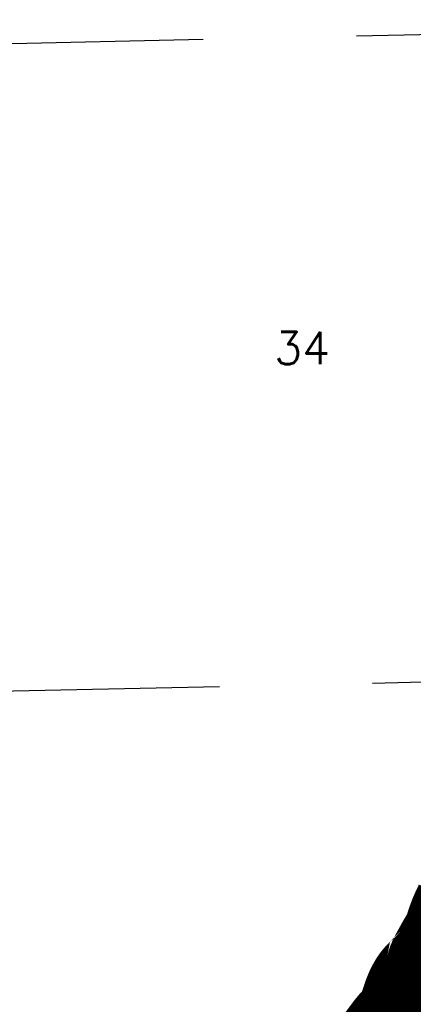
# Model space of a CAD drawing. Header units: feet. Extents: x 18803 to 104580, y -6601 to 116448.
# Tile 48 of 102: x 35959 to 39170, y 81200 to 89228. Entities that reach past the tile are written whole.
import ezdxf

# ---------------------------------------------------------------- set-up
doc = ezdxf.new("R2010")
doc.units = ezdxf.units.FT
doc.header["$LTSCALE"] = 100
doc.header["$MEASUREMENT"] = 0
doc.linetypes.add('DASHED', pattern=[0.75, 0.5, -0.25])
for name, color, linetype in [('ELPC BOLD TITLE SHEET', 3, 'Continuous'), ('ELRGOV-SECTION', 253, 'DASHED'), ('ET-SEC NUMBS', 253, 'Continuous')]:
    doc.layers.add(name, color=color, linetype=linetype)
doc.styles.add('L2640', font='simplex.shx', dxfattribs={"height": 264})

msp = doc.modelspace()

# ---------------------------------------------------------------- linework, layer by layer
at = {"layer": 'ELPC BOLD TITLE SHEET', "const_width": 1000}
msp.add_lwpolyline([(38914.84560396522, 80688.54476230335), (38930.01744484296, 80709.70723910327), (38944.12142093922, 80729.73271535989), (38944.20481676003, 80729.85160118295), (38945.30570405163, 80731.42725111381), (38945.32013922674, 80731.44795551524), (38945.3345057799, 80731.46853283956), (38960.34592228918, 80753.0145692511), (38960.35492174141, 80753.02748065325), (38968.21590264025, 80764.30060120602), (38968.2183862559, 80764.3041633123), (38975.05832463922, 80774.1153914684), (38975.12117267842, 80774.20527021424), (38988.63456250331, 80793.47274105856), (38988.7984596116, 80793.70825628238), (38990.27367470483, 80795.84465864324), (38990.29055679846, 80795.86916770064), (38990.30745522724, 80795.89366072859), (39005.72673793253, 80818.29731182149), (39005.73527180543, 80818.30969618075), (39005.74381125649, 80818.32209862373), (39006.82387849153, 80819.88877476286), (39006.83947471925, 80819.9114489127), (39006.85507754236, 80819.93409929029), (39019.52013652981, 80838.36050885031), (39019.52912478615, 80838.37356937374), (39019.53810470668, 80838.3866287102), (39023.0634692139, 80843.50704446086), (39023.1282867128, 80843.6009065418), (39029.05527158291, 80852.15803241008), (39029.05675769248, 80852.1601775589), (39029.05820874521, 80852.16227236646), (39036.7382174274, 80863.24734852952), (39039.33801087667, 80866.84836793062), (39039.58075133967, 80867.18107109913), (39046.02918014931, 80875.92711079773), (39055.33396128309, 80888.29403853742), (39060.81031321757, 80895.63295438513), (39071.48741108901, 80909.79391097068), (39071.57136523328, 80909.90485958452), (39079.0285783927, 80919.72455524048), (39087.70971181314, 80930.50866581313), (39087.97741710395, 80930.83753347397), (39099.33880947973, 80944.64014236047), (39099.45865209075, 80944.78648034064), (39102.68821544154, 80948.75024965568), (39104.60671720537, 80950.92724008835), (39117.5745284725, 80964.54359455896), (39117.60574500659, 80964.57633486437), (39122.13867737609, 80969.32510684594), (39123.08492640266, 80970.35129108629), (39130.9969982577, 80979.23374520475), (39131.09057156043, 80979.33844845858), (39144.5808737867, 80994.38359177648), (39147.56379398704, 80997.94976280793), (39148.54433215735, 80999.16229966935), (39158.72116269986, 81012.18140006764), (39171.75453376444, 81030.67902762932), (39172.06204105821, 81031.15067688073), (39172.96866313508, 81032.59232887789), (39182.76464726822, 81048.75043244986), (39190.76063306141, 81063.0941929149), (39191.30035450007, 81064.08689649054), (39193.71881705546, 81068.64931480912), (39204.1647292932, 81090.61648941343), (39205.11457982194, 81092.73514026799), (39205.72715044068, 81094.15731892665), (39213.21925907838, 81112.28338925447), (39218.35999614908, 81125.48142718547), (39218.73332075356, 81126.47012947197), (39221.46904409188, 81133.9496768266), (39229.57210514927, 81158.19787082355), (39237.16373746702, 81181.6013314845), (39242.76781790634, 81198.35862627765), (39244.90756499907, 81204.70275124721), (39245.09283344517, 81205.24060561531), (39253.76405832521, 81229.89776334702), (39254.16089068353, 81230.97935478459), (39255.45685073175, 81234.36944424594), (39264.0769661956, 81255.58746499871), (39264.67891703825, 81256.99452698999), (39269.25074288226, 81267.16106649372), (39276.13234145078, 81280.95497131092), (39276.97113050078, 81282.54828183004), (39284.08410397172, 81295.3726326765), (39289.9579905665, 81305.34454729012), (39291.43370192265, 81307.67044657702), (39298.69310975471, 81318.318493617), (39305.74953082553, 81327.58769292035), (39308.91985415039, 81331.30111507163), (39318.67236523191, 81341.51566417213), (39325.33926597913, 81348.05945986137), (39327.26440499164, 81349.85104624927), (39343.55445028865, 81364.22638012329), (39350.61806090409, 81370.65163826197), (39351.24905229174, 81371.23412460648), (39358.90154753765, 81378.4027779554), (39358.93721685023, 81378.43627231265), (39358.97291915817, 81378.46974438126), (39372.15639651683, 81390.8593068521), (39384.90637412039, 81403.52378652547), (39391.64958208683, 81410.40290587), (39392.60478835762, 81411.39613627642), (39399.37198990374, 81418.56809767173), (39399.37507745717, 81418.5713704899), (39399.37815034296, 81418.57462736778), (39413.25626789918, 81433.28637226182), (39423.12097636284, 81444.30683600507), (39431.01853262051, 81455.49568331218), (39432.54431402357, 81457.58550429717), (39433.52169326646, 81458.88014274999), (39440.57444065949, 81467.04174248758), (39441.59921436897, 81468.08246877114), (39443.27786659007, 81476.4258686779), (39445.8664853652, 81486.10404188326), (39451.04194142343, 81501.35908652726), (39454.42774880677, 81509.41825626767), (39458.37009448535, 81517.1696702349), (39458.86277457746, 81518.16247270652), (39465.73130958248, 81532.35372754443), (39466.90764740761, 81534.63889811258), (39482.82388667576, 81563.76441775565), (39483.41462430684, 81564.81365754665), (39488.3805364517, 81573.37826718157), (39489.01858809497, 81574.51495735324), (39499.79428062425, 81594.35579790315), (39499.86237483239, 81594.48071869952), (39515.68891294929, 81623.40904499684), (39516.97811590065, 81625.61721455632), (39518.69008394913, 81628.37073398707), (39519.13969484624, 81629.10912014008), (39533.24651145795, 81652.76871435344), (39539.48181377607, 81661.15869653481), (39547.04809911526, 81669.49207138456), (39548.67051023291, 81671.3512466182), (39559.10301979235, 81683.78671467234), (39566.78628017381, 81691.73155254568), (39572.2042218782, 81696.63164456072), (39575.03962063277, 81699.302003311), (39580.92521646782, 81705.06888363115), (39581.56248029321, 81705.9708377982), (39584.00178293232, 81711.69258856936), (39585.17689220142, 81714.91334586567), (39585.60509915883, 81716.11086444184), (39587.20633234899, 81720.68137909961), (39587.7674266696, 81721.9862061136), (39588.7361037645, 81723.84743123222), (39590.05649961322, 81726.81161025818), (39590.84803978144, 81728.6378668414), (39591.3021605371, 81729.71535071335), (39591.64794538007, 81731.24964344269), (39592.2898891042, 81738.5287522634), (39592.31160497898, 81738.77859940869), (39592.49220375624, 81740.88735954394), (39593.14826570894, 81749.39960949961), (39593.15286481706, 81749.45851064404), (39593.15742339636, 81749.51739537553), (39593.68369553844, 81756.22777035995), (39593.96794544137, 81759.16640657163), (39594.04537781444, 81759.83728123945), (39594.09390710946, 81760.26828736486), (39595.46220090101, 81772.73388183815), (39595.58902067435, 81773.9267405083), (39596.2772463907, 81778.75074200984), (39598.44333041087, 81790.51770675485), (39598.56338686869, 81791.1855239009), (39599.34215106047, 81794.8248401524), (39601.69251497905, 81804.082675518), (39602.4816635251, 81806.81781706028), (39604.12969172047, 81811.90068963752), (39604.231092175, 81812.21775279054), (39606.22514150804, 81818.5400846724), (39606.82937440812, 81820.30859792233), (39611.52227964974, 81833.0438078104), (39611.81739074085, 81833.81753244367), (39612.72204599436, 81836.11088282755), (39613.02099292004, 81836.89535740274), (39617.15352070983, 81848.13142801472), (39617.31192703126, 81848.55369455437), (39622.02033457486, 81860.86277943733), (39622.18007214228, 81861.28886691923), (39624.1149839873, 81866.55667767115), (39624.4307965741, 81867.38303169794), (39626.40697854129, 81872.35839781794), (39626.46612484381, 81872.50834229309), (39627.54855985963, 81875.27162005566), (39629.76151502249, 81880.80917547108), (39632.32749154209, 81887.1112785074), (39632.60042506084, 81887.76231926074), (39632.86216826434, 81888.36905928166), (39638.70196041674, 81901.38119645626), (39641.2959285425, 81907.0261680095), (39641.64806814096, 81907.76903181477), (39649.72105867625, 81924.2882675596), (39649.89283162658, 81924.63493472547), (39650.70327248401, 81926.24830207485), (39650.75204403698, 81926.34576558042), (39655.06409281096, 81934.99596791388), (39662.61078562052, 81951.71100652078), (39668.69120984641, 81965.73995204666), (39668.69171002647, 81965.74110616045), (39673.6654270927, 81977.2182622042)], dxfattribs=at)
at = {"layer": 'ELRGOV-SECTION', "ltscale": 50}
for points in [[(19362.35294221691, 88677.95220164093), (24404.03096802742, 88784.44319321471), (29678.96658329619, 88897.19421910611), (34956.90538377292, 89013.27007510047), (40231.76052035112, 89129.3011177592), (44589.85999438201, 89227.85671052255)], [(19472.89525144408, 83398.35336534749), (24538.0086430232, 83508.14395121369), (29815.1749938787, 83620.92739525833), (35088.8163478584, 83736.94079862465), (40365.93502495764, 83853.00473618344), (42020.12293227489, 83890.41520041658)]]:
    msp.add_lwpolyline(points, dxfattribs=at)

# ---------------------------------------------------------------- texts
at = {"layer": 'ET-SEC NUMBS', "style": 'L2640'}
msp.add_text('34', height=264, dxfattribs=at).set_placement((38036.62908919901, 86418.46518827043))

doc.saveas('drawing.dxf')
